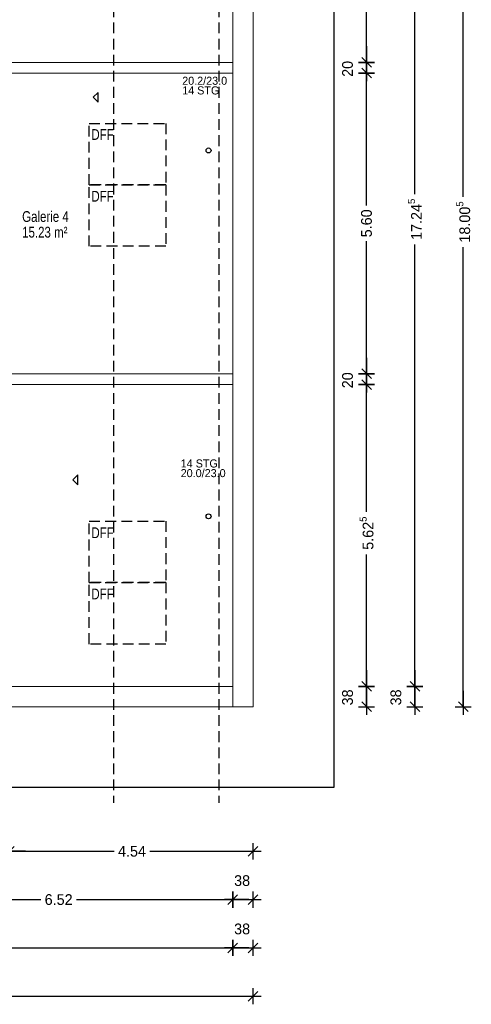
# Model space of a CAD drawing. Header units: metres. Extents: x 154.8 to 176.9, y 22.9 to 52.7.
# Tile 4 of 6: x 168.5 to 176.9, y 22.9 to 41.3. Entities that reach past the tile are written whole.
import ezdxf

# ---------------------------------------------------------------- set-up
doc = ezdxf.new("R2010")
doc.units = ezdxf.units.M
doc.header["$XCLIPFRAME"] = 2
doc.header["$PDMODE"] = 65
for name, pattern in [('AUSGEZOGEN', [0]), ('PUNKT2_S9', [0.1, 0, -0.1]), ('VERDECKT2_S2', [0.27, 0.2, -0.07])]:
    doc.linetypes.add(name, pattern=pattern)
for name, color, linetype, lineweight in [('Allgemein01', 7, 'AUSGEZOGEN', 13), ('Allgemein03', 7, 'AUSGEZOGEN', 25), ('Pfosten_ Stützen', 7, 'AUSGEZOGEN', 13), ('Raumbezeichnung', 7, 'AUSGEZOGEN', 13), ('Standard', 7, 'AUSGEZOGEN', 25), ('Treppe', 7, 'AUSGEZOGEN', 13), ('Wand Holz nicht tragend', 7, 'AUSGEZOGEN', 13), ('Wand Holz tragend', 7, 'AUSGEZOGEN', 13), ('Wohnfläche-Rohbau', 7, 'AUSGEZOGEN', 13)]:
    doc.layers.add(name, color=color, linetype=linetype, lineweight=lineweight)
doc.styles.add('ARIAL', font='arial.ttf')
doc.styles.add('Posterama Text Light', font='txt')
doc.dimstyles.new('DIMSTYLE_2', dxfattribs={"dimtxt": 0.2, "dimasz": 0.3, "dimexe": 0, "dimexo": 1e-06, "dimgap": 0.1, "dimtad": 2, "dimdec": 1, "dimlfac": 100, "dimrnd": 0.5, "dimzin": 0, "dimdsep": 46, "dimtxsty": 'Posterama Text Light', "dimblk1": 'ALL_ML_STRICH', "dimblk2": 'ALL_ML_STRICH', "dimsah": 1, "dimcen": 0, "dimse1": 1, "dimse2": 1, "dimclrd": 7, "dimclre": 7, "dimclrt": 7, "dimadec": 0, "dimazin": 0, "dimtfac": 1, "dimtdec": 0, "dimtix": 1, "dimtmove": 2, "dimatfit": 3, "dimfxl": 0, "dimtvp": 1.2, "dimtzin": 0, "dimlwd": 0, "dimlwe": 25, "dimarcsym": 0})
doc.dimstyles.new('DIMSTYLE_3', dxfattribs={"dimtxt": 0.2, "dimasz": 0.3, "dimexe": 0, "dimexo": 1e-06, "dimgap": 0.1, "dimtad": 0, "dimdec": 3, "dimrnd": 0.005, "dimzin": 0, "dimdsep": 46, "dimtxsty": 'Posterama Text Light', "dimblk1": 'ALL_ML_STRICH', "dimblk2": 'ALL_ML_STRICH', "dimsah": 1, "dimcen": 0, "dimse1": 1, "dimse2": 1, "dimclrd": 7, "dimclre": 7, "dimclrt": 7, "dimadec": 0, "dimazin": 0, "dimtfac": 1, "dimtdec": 0, "dimtix": 1, "dimtmove": 2, "dimatfit": 3, "dimfxl": 0, "dimtzin": 0, "dimlwd": 0, "dimlwe": 25, "dimarcsym": 0})
doc.dimstyles.new('DIMSTYLE_4', dxfattribs={"dimtxt": 0.2, "dimasz": 0.3, "dimexe": 0, "dimexo": 1e-06, "dimgap": 0.1, "dimtad": 2, "dimdec": 1, "dimlfac": 100, "dimrnd": 0.5, "dimzin": 0, "dimdsep": 46, "dimtxsty": 'Posterama Text Light', "dimblk1": 'ALL_ML_STRICH', "dimblk2": 'ALL_ML_STRICH', "dimsah": 1, "dimcen": 0, "dimse1": 1, "dimse2": 1, "dimclrd": 7, "dimclre": 7, "dimclrt": 7, "dimadec": 0, "dimazin": 0, "dimtfac": 1, "dimtdec": 0, "dimtix": 1, "dimtmove": 2, "dimatfit": 3, "dimfxl": 0, "dimtvp": 1.2, "dimtzin": 0, "dimlwd": 0, "dimlwe": 25, "dimarcsym": 0})
doc.dimstyles.new('DIMSTYLE_5', dxfattribs={"dimtxt": 0.2, "dimasz": 0.3, "dimexe": 0, "dimexo": 1e-06, "dimgap": 0.1, "dimtad": 0, "dimrnd": 0.005, "dimzin": 0, "dimdsep": 46, "dimtxsty": 'Posterama Text Light', "dimblk1": 'ALL_ML_STRICH', "dimblk2": 'ALL_ML_STRICH', "dimsah": 1, "dimcen": 0, "dimse1": 1, "dimse2": 1, "dimclrd": 7, "dimclre": 7, "dimclrt": 7, "dimadec": 0, "dimazin": 0, "dimtfac": 1, "dimtdec": 0, "dimtix": 1, "dimtmove": 2, "dimatfit": 3, "dimfxl": 0, "dimtzin": 0, "dimlwd": 0, "dimlwe": 25, "dimarcsym": 0})
doc.dimstyles.new('DIMSTYLE_6', dxfattribs={"dimtxt": 0.2, "dimasz": 0.3, "dimexe": 0, "dimexo": 1e-06, "dimgap": 0.1, "dimtad": 0, "dimrnd": 0.005, "dimzin": 0, "dimdsep": 46, "dimtxsty": 'Posterama Text Light', "dimblk1": 'ALL_ML_STRICH', "dimblk2": 'ALL_ML_STRICH', "dimsah": 1, "dimcen": 0, "dimse1": 1, "dimse2": 1, "dimclrd": 7, "dimclre": 7, "dimclrt": 7, "dimadec": 0, "dimazin": 0, "dimtfac": 1, "dimtdec": 0, "dimtix": 1, "dimtmove": 2, "dimatfit": 3, "dimfxl": 0, "dimtzin": 0, "dimlwd": 0, "dimlwe": 25, "dimarcsym": 0})
doc.dimstyles.new('DIMSTYLE_7', dxfattribs={"dimtxt": 0.2, "dimasz": 0.3, "dimexe": 0, "dimexo": 1e-06, "dimgap": 0.1, "dimtad": 0, "dimdec": 3, "dimrnd": 0.005, "dimzin": 0, "dimdsep": 46, "dimtxsty": 'Posterama Text Light', "dimblk1": 'ALL_ML_STRICH', "dimblk2": 'ALL_ML_STRICH', "dimsah": 1, "dimcen": 0, "dimse1": 1, "dimse2": 1, "dimclrd": 7, "dimclre": 7, "dimclrt": 7, "dimadec": 0, "dimazin": 0, "dimtfac": 1, "dimtdec": 0, "dimtix": 1, "dimtmove": 2, "dimatfit": 3, "dimfxl": 0, "dimtzin": 0, "dimlwd": 0, "dimlwe": 25, "dimarcsym": 0})
picture_1 = doc.add_image_def('image1.jpg', size_in_pixel=(256, 256))

# ---------------------------------------------------------------- blocks, each defined once
blk = doc.blocks.new('ALL_ML_STRICH')
at = {"color": 0, "linetype": 'ByBlock', "lineweight": -2}
for p, q in [((-1, 0), (0.5, 0)), ((-0.3, -0.3), (0.3, 0.3)), ((0, -0.5), (0, 0.5))]:
    blk.add_line(p, q, dxfattribs=at)
blk = doc.blocks.new('*D7')
at = {"layer": 'DEFPOINTS', "color": 7, "linetype": 'AUSGEZOGEN', "lineweight": 25}
for p in [(172.418, 28.862), (172.798, 28.482), (174.909, 28.482)]:
    blk.add_point(p, dxfattribs=at)
at = {"layer": 'Standard', "color": 7, "linetype": 'AUSGEZOGEN', "lineweight": -2}
blk.add_line((174.909, 28.482), (174.909, 28.862), dxfattribs=at)
at = {"layer": 'Standard', "color": 7, "linetype": 'AUSGEZOGEN', "lineweight": 25, "xscale": 0.3, "yscale": 0.3, "zscale": 0.3}
for p, rotation in [((174.909, 28.862), 90), ((174.909, 28.482), 270)]:
    blk.add_blockref('ALL_ML_STRICH', p, dxfattribs=dict(at, rotation=rotation))
at = {"layer": 'Standard', "color": 7, "linetype": 'AUSGEZOGEN', "lineweight": 25, "insert": (174.556, 28.657), "char_height": 0.2, "width": 0.8, "attachment_point": 5, "rotation": 90, "style": 'Posterama Text Light'}
blk.add_mtext('\\A1;{\\A1;{38\\H0.132000;\\S^ ;}}', dxfattribs=at)
blk = doc.blocks.new('*D8')
at = {"layer": 'DEFPOINTS', "color": 7, "linetype": 'AUSGEZOGEN', "lineweight": 25}
for p in [(172.418, 34.485), (172.418, 28.862), (174.909, 28.862)]:
    blk.add_point(p, dxfattribs=at)
at = {"layer": 'Standard', "color": 7, "linetype": 'AUSGEZOGEN', "lineweight": -2}
for p, q in [((174.909, 32.116), (174.909, 34.485)), ((174.909, 28.862), (174.909, 31.316))]:
    blk.add_line(p, q, dxfattribs=at)
at = {"layer": 'Standard', "color": 7, "linetype": 'AUSGEZOGEN', "lineweight": 25, "xscale": 0.3, "yscale": 0.3, "zscale": 0.3}
for p, rotation in [((174.909, 34.485), 90), ((174.909, 28.862), 270)]:
    blk.add_blockref('ALL_ML_STRICH', p, dxfattribs=dict(at, rotation=rotation))
at = {"layer": 'Standard', "color": 7, "linetype": 'AUSGEZOGEN', "lineweight": 25, "insert": (174.909, 31.716), "char_height": 0.2, "width": 1, "attachment_point": 5, "rotation": 90, "style": 'Posterama Text Light'}
blk.add_mtext('\\A1;{\\A1;{5.62\\H0.132000;\\S5^ ;}}', dxfattribs=at)
blk = doc.blocks.new('*D9')
at = {"layer": 'DEFPOINTS', "color": 7, "linetype": 'AUSGEZOGEN', "lineweight": 25}
for p in [(172.418, 34.685), (172.418, 34.485), (174.909, 34.485)]:
    blk.add_point(p, dxfattribs=at)
at = {"layer": 'Standard', "color": 7, "linetype": 'AUSGEZOGEN', "lineweight": -2}
blk.add_line((174.909, 34.485), (174.909, 34.685), dxfattribs=at)
at = {"layer": 'Standard', "color": 7, "linetype": 'AUSGEZOGEN', "lineweight": 25, "xscale": 0.3, "yscale": 0.3, "zscale": 0.3}
for p, rotation in [((174.909, 34.685), 90), ((174.909, 34.485), 270)]:
    blk.add_blockref('ALL_ML_STRICH', p, dxfattribs=dict(at, rotation=rotation))
at = {"layer": 'Standard', "color": 7, "linetype": 'AUSGEZOGEN', "lineweight": 25, "insert": (174.556, 34.564), "char_height": 0.2, "width": 0.8, "attachment_point": 5, "rotation": 90, "style": 'Posterama Text Light'}
blk.add_mtext('\\A1;{\\A1;{20\\H0.132000;\\S^ ;}}', dxfattribs=at)
blk = doc.blocks.new('*D10')
at = {"layer": 'DEFPOINTS', "color": 7, "linetype": 'AUSGEZOGEN', "lineweight": 25}
for p in [(172.418, 40.285), (172.418, 34.685), (174.909, 34.685)]:
    blk.add_point(p, dxfattribs=at)
at = {"layer": 'Standard', "color": 7, "linetype": 'AUSGEZOGEN', "lineweight": -2}
for p, q in [((174.909, 37.817), (174.909, 40.285)), ((174.909, 34.685), (174.909, 37.157))]:
    blk.add_line(p, q, dxfattribs=at)
at = {"layer": 'Standard', "color": 7, "linetype": 'AUSGEZOGEN', "lineweight": 25, "xscale": 0.3, "yscale": 0.3, "zscale": 0.3}
for p, rotation in [((174.909, 40.285), 90), ((174.909, 34.685), 270)]:
    blk.add_blockref('ALL_ML_STRICH', p, dxfattribs=dict(at, rotation=rotation))
at = {"layer": 'Standard', "color": 7, "linetype": 'AUSGEZOGEN', "lineweight": 25, "insert": (174.909, 37.487), "char_height": 0.2, "width": 0.8, "attachment_point": 5, "rotation": 90, "style": 'Posterama Text Light'}
blk.add_mtext('\\A1;{\\A1;{5.60\\H0.132000;\\S^ ;}}', dxfattribs=at)
blk = doc.blocks.new('*D11')
at = {"layer": 'DEFPOINTS', "color": 7, "linetype": 'AUSGEZOGEN', "lineweight": 25}
for p in [(172.418, 40.485), (172.418, 40.285), (174.909, 40.285)]:
    blk.add_point(p, dxfattribs=at)
at = {"layer": 'Standard', "color": 7, "linetype": 'AUSGEZOGEN', "lineweight": -2}
blk.add_line((174.909, 40.285), (174.909, 40.485), dxfattribs=at)
at = {"layer": 'Standard', "color": 7, "linetype": 'AUSGEZOGEN', "lineweight": 25, "xscale": 0.3, "yscale": 0.3, "zscale": 0.3}
for p, rotation in [((174.909, 40.485), 90), ((174.909, 40.285), 270)]:
    blk.add_blockref('ALL_ML_STRICH', p, dxfattribs=dict(at, rotation=rotation))
at = {"layer": 'Standard', "color": 7, "linetype": 'AUSGEZOGEN', "lineweight": 25, "insert": (174.556, 40.364), "char_height": 0.2, "width": 0.8, "attachment_point": 5, "rotation": 90, "style": 'Posterama Text Light'}
blk.add_mtext('\\A1;{\\A1;{20\\H0.132000;\\S^ ;}}', dxfattribs=at)
blk = doc.blocks.new('*D12')
at = {"layer": 'DEFPOINTS', "color": 7, "linetype": 'AUSGEZOGEN', "lineweight": 25}
for p in [(172.418, 46.105), (172.418, 40.485), (174.909, 40.485)]:
    blk.add_point(p, dxfattribs=at)
at = {"layer": 'Standard', "color": 7, "linetype": 'AUSGEZOGEN', "lineweight": -2}
for p, q in [((174.909, 43.645), (174.909, 46.105)), ((174.909, 40.485), (174.909, 42.985))]:
    blk.add_line(p, q, dxfattribs=at)
at = {"layer": 'Standard', "color": 7, "linetype": 'AUSGEZOGEN', "lineweight": 25, "xscale": 0.3, "yscale": 0.3, "zscale": 0.3}
for p, rotation in [((174.909, 46.105), 90), ((174.909, 40.485), 270)]:
    blk.add_blockref('ALL_ML_STRICH', p, dxfattribs=dict(at, rotation=rotation))
at = {"layer": 'Standard', "color": 7, "linetype": 'AUSGEZOGEN', "lineweight": 25, "insert": (174.909, 43.315), "char_height": 0.2, "width": 0.8, "attachment_point": 5, "rotation": 90, "style": 'Posterama Text Light'}
blk.add_mtext('\\A1;{\\A1;{5.62\\H0.132000;\\S^ ;}}', dxfattribs=at)
blk = doc.blocks.new('*D14')
at = {"layer": 'DEFPOINTS', "color": 7, "linetype": 'AUSGEZOGEN', "lineweight": 25}
for p in [(172.798, 46.485), (172.798, 28.482), (176.709, 28.482)]:
    blk.add_point(p, dxfattribs=at)
at = {"layer": 'Standard', "color": 7, "linetype": 'AUSGEZOGEN', "lineweight": -2}
for p, q in [((176.709, 37.982), (176.709, 46.485)), ((176.709, 28.482), (176.709, 37.042))]:
    blk.add_line(p, q, dxfattribs=at)
at = {"layer": 'Standard', "color": 7, "linetype": 'AUSGEZOGEN', "lineweight": 25, "xscale": 0.3, "yscale": 0.3, "zscale": 0.3}
for p, rotation in [((176.709, 46.485), 90), ((176.709, 28.482), 270)]:
    blk.add_blockref('ALL_ML_STRICH', p, dxfattribs=dict(at, rotation=rotation))
at = {"layer": 'Standard', "color": 7, "linetype": 'AUSGEZOGEN', "lineweight": 25, "insert": (176.709, 37.512), "char_height": 0.2, "width": 1.2, "attachment_point": 5, "rotation": 90, "style": 'Posterama Text Light'}
blk.add_mtext('\\A1;{\\A1;{18.00\\H0.132000;\\S5^ ;}}', dxfattribs=at)
blk = doc.blocks.new('*D15')
at = {"layer": 'DEFPOINTS', "color": 7, "linetype": 'AUSGEZOGEN', "lineweight": 25}
for p in [(158.798, 28.482), (172.798, 28.482), (158.798, 23.091)]:
    blk.add_point(p, dxfattribs=at)
at = {"layer": 'Standard', "color": 7, "linetype": 'AUSGEZOGEN', "lineweight": -2}
for p, q in [((158.798, 23.091), (165.41, 23.091)), ((166.21, 23.091), (172.798, 23.091))]:
    blk.add_line(p, q, dxfattribs=at)
at = {"layer": 'Standard', "color": 7, "linetype": 'AUSGEZOGEN', "lineweight": 25, "xscale": 0.3, "yscale": 0.3, "zscale": 0.3, "rotation": 180}
blk.add_blockref('ALL_ML_STRICH', (158.798, 23.091), dxfattribs=at)
at = {"layer": 'Standard', "color": 7, "linetype": 'AUSGEZOGEN', "lineweight": 25, "xscale": 0.3, "yscale": 0.3, "zscale": 0.3}
blk.add_blockref('ALL_ML_STRICH', (172.798, 23.091), dxfattribs=at)
at = {"layer": 'Standard', "color": 7, "linetype": 'AUSGEZOGEN', "lineweight": 25, "insert": (165.81, 23.091), "char_height": 0.2, "width": 1, "attachment_point": 5, "style": 'Posterama Text Light'}
blk.add_mtext('\\A1;{\\A1;{14.00\\H0.132000;\\S^ ;}}', dxfattribs=at)
blk = doc.blocks.new('*D19')
at = {"layer": 'DEFPOINTS', "color": 7, "linetype": 'AUSGEZOGEN', "lineweight": 25}
for p in [(165.898, 28.862), (172.418, 28.862), (165.898, 24.891)]:
    blk.add_point(p, dxfattribs=at)
at = {"layer": 'Standard', "color": 7, "linetype": 'AUSGEZOGEN', "lineweight": -2}
for p, q in [((165.898, 24.891), (168.848, 24.891)), ((169.508, 24.891), (172.418, 24.891))]:
    blk.add_line(p, q, dxfattribs=at)
at = {"layer": 'Standard', "color": 7, "linetype": 'AUSGEZOGEN', "lineweight": 25, "xscale": 0.3, "yscale": 0.3, "zscale": 0.3, "rotation": 180}
blk.add_blockref('ALL_ML_STRICH', (165.898, 24.891), dxfattribs=at)
at = {"layer": 'Standard', "color": 7, "linetype": 'AUSGEZOGEN', "lineweight": 25, "xscale": 0.3, "yscale": 0.3, "zscale": 0.3}
blk.add_blockref('ALL_ML_STRICH', (172.418, 24.891), dxfattribs=at)
at = {"layer": 'Standard', "color": 7, "linetype": 'AUSGEZOGEN', "lineweight": 25, "insert": (169.178, 24.891), "char_height": 0.2, "width": 0.8, "attachment_point": 5, "style": 'Posterama Text Light'}
blk.add_mtext('\\A1;{\\A1;{6.52\\H0.132000;\\S^ ;}}', dxfattribs=at)
blk = doc.blocks.new('*D20')
at = {"layer": 'DEFPOINTS', "color": 7, "linetype": 'AUSGEZOGEN', "lineweight": 25}
for p in [(172.418, 28.862), (172.798, 28.482), (172.418, 24.891)]:
    blk.add_point(p, dxfattribs=at)
at = {"layer": 'Standard', "color": 7, "linetype": 'AUSGEZOGEN', "lineweight": -2}
blk.add_line((172.418, 24.891), (172.798, 24.891), dxfattribs=at)
at = {"layer": 'Standard', "color": 7, "linetype": 'AUSGEZOGEN', "lineweight": 25, "xscale": 0.3, "yscale": 0.3, "zscale": 0.3, "rotation": 180}
blk.add_blockref('ALL_ML_STRICH', (172.418, 24.891), dxfattribs=at)
at = {"layer": 'Standard', "color": 7, "linetype": 'AUSGEZOGEN', "lineweight": 25, "xscale": 0.3, "yscale": 0.3, "zscale": 0.3}
blk.add_blockref('ALL_ML_STRICH', (172.798, 24.891), dxfattribs=at)
at = {"layer": 'Standard', "color": 7, "linetype": 'AUSGEZOGEN', "lineweight": 25, "insert": (172.593, 25.244), "char_height": 0.2, "width": 0.8, "attachment_point": 5, "style": 'Posterama Text Light'}
blk.add_mtext('\\A1;{\\A1;{38\\H0.132000;\\S^ ;}}', dxfattribs=at)
blk = doc.blocks.new('*D42')
at = {"layer": 'DEFPOINTS', "color": 7, "linetype": 'AUSGEZOGEN', "lineweight": 25}
for p in [(168.258, 28.482), (172.798, 28.482), (168.258, 25.791)]:
    blk.add_point(p, dxfattribs=at)
at = {"layer": 'Standard', "color": 7, "linetype": 'AUSGEZOGEN', "lineweight": -2}
for p, q in [((168.258, 25.791), (170.213, 25.791)), ((170.873, 25.791), (172.798, 25.791))]:
    blk.add_line(p, q, dxfattribs=at)
at = {"layer": 'Standard', "color": 7, "linetype": 'AUSGEZOGEN', "lineweight": 25, "xscale": 0.3, "yscale": 0.3, "zscale": 0.3, "rotation": 180}
blk.add_blockref('ALL_ML_STRICH', (168.258, 25.791), dxfattribs=at)
at = {"layer": 'Standard', "color": 7, "linetype": 'AUSGEZOGEN', "lineweight": 25, "xscale": 0.3, "yscale": 0.3, "zscale": 0.3}
blk.add_blockref('ALL_ML_STRICH', (172.798, 25.791), dxfattribs=at)
at = {"layer": 'Standard', "color": 7, "linetype": 'AUSGEZOGEN', "lineweight": 25, "insert": (170.543, 25.791), "char_height": 0.2, "width": 0.8, "attachment_point": 5, "style": 'Posterama Text Light'}
blk.add_mtext('\\A1;{\\A1;{4.54\\H0.132000;\\S^ ;}}', dxfattribs=at)
blk = doc.blocks.new('*D44')
at = {"layer": 'DEFPOINTS', "color": 7, "linetype": 'AUSGEZOGEN', "lineweight": 25}
for p in [(159.178, 28.862), (172.418, 28.862), (159.178, 23.991)]:
    blk.add_point(p, dxfattribs=at)
at = {"layer": 'Standard', "color": 7, "linetype": 'AUSGEZOGEN', "lineweight": -2}
for p, q in [((159.178, 23.991), (165.443, 23.991)), ((166.243, 23.991), (172.418, 23.991))]:
    blk.add_line(p, q, dxfattribs=at)
at = {"layer": 'Standard', "color": 7, "linetype": 'AUSGEZOGEN', "lineweight": 25, "xscale": 0.3, "yscale": 0.3, "zscale": 0.3, "rotation": 180}
blk.add_blockref('ALL_ML_STRICH', (159.178, 23.991), dxfattribs=at)
at = {"layer": 'Standard', "color": 7, "linetype": 'AUSGEZOGEN', "lineweight": 25, "xscale": 0.3, "yscale": 0.3, "zscale": 0.3}
blk.add_blockref('ALL_ML_STRICH', (172.418, 23.991), dxfattribs=at)
at = {"layer": 'Standard', "color": 7, "linetype": 'AUSGEZOGEN', "lineweight": 25, "insert": (165.843, 23.991), "char_height": 0.2, "width": 1, "attachment_point": 5, "style": 'Posterama Text Light'}
blk.add_mtext('\\A1;{\\A1;{13.24\\H0.132000;\\S^ ;}}', dxfattribs=at)
blk = doc.blocks.new('*D45')
at = {"layer": 'DEFPOINTS', "color": 7, "linetype": 'AUSGEZOGEN', "lineweight": 25}
for p in [(172.418, 28.862), (172.798, 28.482), (172.418, 23.991)]:
    blk.add_point(p, dxfattribs=at)
at = {"layer": 'Standard', "color": 7, "linetype": 'AUSGEZOGEN', "lineweight": -2}
blk.add_line((172.418, 23.991), (172.798, 23.991), dxfattribs=at)
at = {"layer": 'Standard', "color": 7, "linetype": 'AUSGEZOGEN', "lineweight": 25, "xscale": 0.3, "yscale": 0.3, "zscale": 0.3, "rotation": 180}
blk.add_blockref('ALL_ML_STRICH', (172.418, 23.991), dxfattribs=at)
at = {"layer": 'Standard', "color": 7, "linetype": 'AUSGEZOGEN', "lineweight": 25, "xscale": 0.3, "yscale": 0.3, "zscale": 0.3}
blk.add_blockref('ALL_ML_STRICH', (172.798, 23.991), dxfattribs=at)
at = {"layer": 'Standard', "color": 7, "linetype": 'AUSGEZOGEN', "lineweight": 25, "insert": (172.593, 24.344), "char_height": 0.2, "width": 0.8, "attachment_point": 5, "style": 'Posterama Text Light'}
blk.add_mtext('\\A1;{\\A1;{38\\H0.132000;\\S^ ;}}', dxfattribs=at)
blk = doc.blocks.new('*D46')
at = {"layer": 'DEFPOINTS', "color": 7, "linetype": 'AUSGEZOGEN', "lineweight": 25}
for p in [(172.418, 28.862), (172.798, 28.482), (175.809, 28.482)]:
    blk.add_point(p, dxfattribs=at)
at = {"layer": 'Standard', "color": 7, "linetype": 'AUSGEZOGEN', "lineweight": -2}
blk.add_line((175.809, 28.482), (175.809, 28.862), dxfattribs=at)
at = {"layer": 'Standard', "color": 7, "linetype": 'AUSGEZOGEN', "lineweight": 25, "xscale": 0.3, "yscale": 0.3, "zscale": 0.3}
for p, rotation in [((175.809, 28.862), 90), ((175.809, 28.482), 270)]:
    blk.add_blockref('ALL_ML_STRICH', p, dxfattribs=dict(at, rotation=rotation))
at = {"layer": 'Standard', "color": 7, "linetype": 'AUSGEZOGEN', "lineweight": 25, "insert": (175.456, 28.657), "char_height": 0.2, "width": 0.8, "attachment_point": 5, "rotation": 90, "style": 'Posterama Text Light'}
blk.add_mtext('\\A1;{\\A1;{38\\H0.132000;\\S^ ;}}', dxfattribs=at)
blk = doc.blocks.new('*D47')
at = {"layer": 'DEFPOINTS', "color": 7, "linetype": 'AUSGEZOGEN', "lineweight": 25}
for p in [(172.418, 46.105), (172.418, 28.862), (175.809, 28.862)]:
    blk.add_point(p, dxfattribs=at)
at = {"layer": 'Standard', "color": 7, "linetype": 'AUSGEZOGEN', "lineweight": -2}
for p, q in [((175.809, 38.032), (175.809, 46.105)), ((175.809, 28.862), (175.809, 37.092))]:
    blk.add_line(p, q, dxfattribs=at)
at = {"layer": 'Standard', "color": 7, "linetype": 'AUSGEZOGEN', "lineweight": 25, "xscale": 0.3, "yscale": 0.3, "zscale": 0.3}
for p, rotation in [((175.809, 46.105), 90), ((175.809, 28.862), 270)]:
    blk.add_blockref('ALL_ML_STRICH', p, dxfattribs=dict(at, rotation=rotation))
at = {"layer": 'Standard', "color": 7, "linetype": 'AUSGEZOGEN', "lineweight": 25, "insert": (175.809, 37.562), "char_height": 0.2, "width": 1.2, "attachment_point": 5, "rotation": 90, "style": 'Posterama Text Light'}
blk.add_mtext('\\A1;{\\A1;{17.24\\H0.132000;\\S5^ ;}}', dxfattribs=at)

msp = doc.modelspace()

# ---------------------------------------------------------------- linework, layer by layer
at = {"layer": 'Allgemein01', "color": 7, "linetype": 'VERDECKT2_S2', "lineweight": 25}
for p, q in [((170.1993, 49.0267), (170.1993, 26.6948)), ((172.1619, 49.0267), (172.1619, 26.6948))]:
    msp.add_line(p, q, dxfattribs=at)
at = {"layer": 'Allgemein01', "color": 7, "linetype": 'PUNKT2_S9', "lineweight": 13}
msp.add_line((172.4178, 28.8619), (172.4178, 46.1048), dxfattribs=at)
at = {"layer": 'Allgemein03', "color": 7, "linetype": 'AUSGEZOGEN', "lineweight": 25}
for p, q in [((174.2978, 47.9848), (174.2978, 26.9819)), ((174.2978, 26.9819), (157.2978, 26.9819))]:
    msp.add_line(p, q, dxfattribs=at)
at = {"layer": 'Allgemein03', "color": 7, "linetype": 'VERDECKT2_S2', "lineweight": 25}
for points in [[(169.7458, 39.3494), (171.1714, 39.3494), (171.1714, 38.2044), (169.7458, 38.2044), (169.7458, 39.3494)], [(169.7458, 38.2044), (171.1714, 38.2044), (171.1714, 37.0594), (169.7458, 37.0594), (169.7458, 38.2044)], [(169.7458, 31.9415), (171.1714, 31.9415), (171.1714, 30.7965), (169.7458, 30.7965), (169.7458, 31.9415)], [(169.7458, 30.7965), (171.1714, 30.7965), (171.1714, 29.6515), (169.7458, 29.6515), (169.7458, 30.7965)]]:
    msp.add_lwpolyline(points, close=True, dxfattribs=at)
at = {"layer": 'Treppe', "color": 7, "linetype": 'AUSGEZOGEN', "lineweight": 25}
for points in [[(169.8228, 39.8348), (169.9148, 39.7428), (169.9148, 39.9268), (169.8228, 39.8348)], [(169.4432, 32.7098), (169.5352, 32.6178), (169.5352, 32.8018), (169.4432, 32.7098)]]:
    msp.add_lwpolyline(points, close=True, dxfattribs=at)
for centre in [(171.9678, 38.8448), (171.9678, 32.0298)]:
    msp.add_circle(centre, 0.046, dxfattribs=at)

# ---------------------------------------------------------------- texts
at = {"insert": (168.4979, 37.8441), "char_height": 0.2, "width": 0.054754, "attachment_point": 7, "style": 'ARIAL'}
msp.add_mtext('}\\P', dxfattribs=at)
at = {"layer": 'Pfosten_ Stützen', "color": 7, "linetype": 'AUSGEZOGEN', "lineweight": 25, "char_height": 0.2, "width": 0.485333, "attachment_point": 8, "style": 'Posterama Text Light'}
for insert in [(169.9952, 39.0415), (169.9952, 37.8915), (169.9952, 31.6236), (169.9952, 30.4836)]:
    msp.add_mtext('\\A1;{\\fPosterama Text Light|i0|b0;\\H0.200000;\\W0.800000;\\C7;DFF}\\P', dxfattribs=dict(at, insert=insert))
at = {"layer": 'Raumbezeichnung', "insert": (168.4979, 37.5109), "char_height": 0.2, "width": 1.002667, "attachment_point": 7, "style": 'Posterama Text Light'}
msp.add_mtext('\\A1;{\\fPosterama Text Light|i0|b0;\\H0.200000;\\W0.800000;\\C7;Galerie 4}\\P', dxfattribs=at)
at = {"layer": 'Wand Holz tragend', "color": 7, "linetype": 'AUSGEZOGEN', "lineweight": 25, "char_height": 0.15, "attachment_point": 1, "style": 'Posterama Text Light'}
for s, insert, width in [('\\A1;{\\fPosterama Text Light|i0|b0;\\H0.150000;\\W1.000000;\\C7;20.2/23.0}\\P', (171.4778, 40.2178), 0.97), ('\\A1;{\\fPosterama Text Light|i0|b0;\\H0.150000;\\W1.000000;\\C7;14 STG}\\P', (171.4778, 40.0378), 0.7125), ('\\A1;{\\fPosterama Text Light|i0|b0;\\H0.150000;\\W1.000000;\\C7;14 STG}\\P', (171.4495, 33.0897), 0.7125), ('\\A1;{\\fPosterama Text Light|i0|b0;\\H0.150000;\\W1.000000;\\C7;20.0/23.0}\\P', (171.4495, 32.9097), 1.0025)]:
    msp.add_mtext(s, dxfattribs=dict(at, insert=insert, width=width))
at = {"layer": 'Wohnfläche-Rohbau', "insert": (168.4979, 37.2193), "char_height": 0.2, "width": 0.906667, "attachment_point": 7, "style": 'Posterama Text Light'}
msp.add_mtext('\\A1;{\\fPosterama Text Light|i0|b0;\\H0.200000;\\W0.800000;\\C7;15.23 m²}\\P', dxfattribs=at)

# ---------------------------------------------------------------- dimensions: what is measured, and where the dimension line sits
at = {"layer": 'Standard', "color": 7, "linetype": 'AUSGEZOGEN', "lineweight": 25}
for base, p1, p2, dimstyle, picture, middle in [((176.7092, 46.4848), (172.7978, 28.4819), (172.7978, 46.4848), 'DIMSTYLE_7', '*D14', (176.7092, 37.5121)), ((174.9092, 46.1048), (172.4178, 40.4848), (172.4178, 46.1048), 'DIMSTYLE_6', '*D12', (174.9092, 43.3155)), ((175.8092, 46.1048), (172.4178, 28.8619), (172.4178, 46.1048), 'DIMSTYLE_7', '*D47', (175.8092, 37.5615)), ((174.9092, 40.4848), (172.4178, 40.2848), (172.4178, 40.4848), 'DIMSTYLE_4', '*D11', (174.5564, 40.3637)), ((174.9092, 40.2848), (172.4178, 34.6848), (172.4178, 40.2848), 'DIMSTYLE_5', '*D10', (174.9092, 37.4869)), ((174.9092, 34.6848), (172.4178, 34.4848), (172.4178, 34.6848), 'DIMSTYLE_4', '*D9', (174.5564, 34.5637)), ((174.9092, 34.4848), (172.4178, 28.8619), (172.4178, 34.4848), 'DIMSTYLE_3', '*D8', (174.9092, 31.7159)), ((174.9092, 28.8619), (172.7978, 28.4819), (172.4178, 28.8619), 'DIMSTYLE_2', '*D7', (174.5564, 28.6574)), ((175.8092, 28.8619), (172.7978, 28.4819), (172.4178, 28.8619), 'DIMSTYLE_4', '*D46', (175.4564, 28.6574))]:
    dim = msp.add_linear_dim(base=base, p1=p1, p2=p2, angle=90, dimstyle=dimstyle, override={"dimpost": '<>', "dimclrd": 7, "dimclre": 7, "dimclrt": 7, "dimlwd": 0, "dimlwe": 25}, dxfattribs=at)
    dim.commit()
    dim.dimension.update_dxf_attribs({"geometry": picture, "text_midpoint": middle, "dimtype": 160})
for base, p1, p2, dimstyle, picture, middle in [((172.4178, 23.9911), (159.1778, 28.8619), (172.4178, 28.8619), 'DIMSTYLE_6', '*D44', (165.8434, 23.9911)), ((172.4178, 24.8911), (165.8978, 28.8619), (172.4178, 28.8619), 'DIMSTYLE_6', '*D19', (169.1784, 24.8911)), ((172.7978, 24.8911), (172.4178, 28.8619), (172.7978, 28.4819), 'DIMSTYLE_4', '*D20', (172.5932, 25.2439)), ((172.7978, 23.9911), (172.4178, 28.8619), (172.7978, 28.4819), 'DIMSTYLE_4', '*D45', (172.5932, 24.3439)), ((172.7978, 23.0911), (158.7978, 28.4819), (172.7978, 28.4819), 'DIMSTYLE_6', '*D15', (165.8096, 23.0911)), ((172.7978, 25.7911), (168.2578, 28.4819), (172.7978, 28.4819), 'DIMSTYLE_6', '*D42', (170.543, 25.7911))]:
    dim = msp.add_linear_dim(base=base, p1=p1, p2=p2, dimstyle=dimstyle, override={"dimpost": '<>', "dimclrd": 7, "dimclre": 7, "dimclrt": 7, "dimlwd": 0, "dimlwe": 25}, dxfattribs=at)
    dim.commit()
    dim.dimension.update_dxf_attribs({"geometry": picture, "text_midpoint": middle, "dimtype": 160})

# ---------------------------------------------------------------- pictures from other files: only their frames are drawn
at = {"layer": 'Wand Holz nicht tragend', "lineweight": 18}
image = msp.add_image(picture_1, insert=(172.4178, 40.4848), size_in_units=(2.56, 2.56), rotation=-180, dxfattribs=at)
image.set_boundary_path([(-0.5, 255.5), (441.5, 255.5), (441.5, 235.5), (-0.5, 235.5), (-0.5, 255.5)])
image.dxf.flags = 15
image = msp.add_image(picture_1, insert=(167.7978, 34.4848), size_in_units=(2.56, 2.56), dxfattribs=at)
image.set_boundary_path([(-0.5, 255.5), (461.5, 255.5), (461.5, 235.5), (-0.5, 235.5), (-0.5, 255.5)])
image.dxf.flags = 15
at = {"layer": 'Wand Holz tragend', "lineweight": 18}
image = msp.add_image(picture_1, insert=(172.7978, 28.4819), size_in_units=(2.56, 2.56), rotation=90, dxfattribs=at)
image.set_boundary_path([(-0.5, 255.5), (1799.786, 255.5), (1799.786, 217.5), (-0.5, 217.5), (-0.5, 255.5)])
image.dxf.flags = 15
image = msp.add_image(picture_1, insert=(159.1778, 28.4819), size_in_units=(2.56, 2.56), dxfattribs=at)
image.set_boundary_path([(-0.5, 255.5), (415.5, 255.5), (415.5, 217.5), (-0.5, 217.5), (-0.5, 255.5), (907.5, 255.5), (1323.5, 255.5), (1323.5, 217.5), (907.5, 217.5), (907.5, 255.5), (794, 217.5), (529, 217.5), (529, 255.5), (794, 255.5), (794, 217.5), (907.5, 255.5), (-0.5, 255.5)])
image.dxf.flags = 15

doc.saveas('drawing.dxf')
